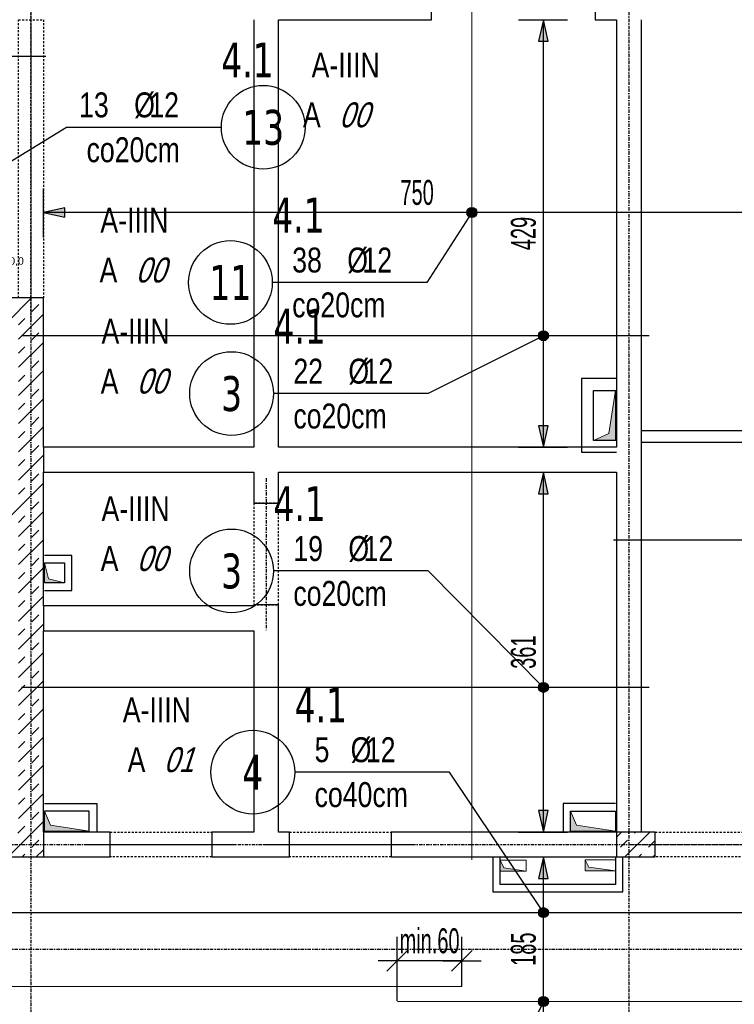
# Model space of a CAD drawing. Header units: millimetres. Extents: x -9392 to -3267, y -12126 to -7155.
# Tile 19 of 31: x -7360 to -6643, y -9178 to -8191. Entities that reach past the tile are written whole.
import ezdxf
from ezdxf.enums import TextEntityAlignment as Align

# ---------------------------------------------------------------- set-up
doc = ezdxf.new("R2010")
doc.units = ezdxf.units.MM
doc.header["$LTSCALE"] = 10
doc.linetypes.add('MO', pattern=[0.7, 0.35, -0.17, 0.01, -0.17])
doc.linetypes.add('MP', pattern=[0.36, 0.2, -0.16])
for name, color, linetype in [('BA_szr', 1, 'Continuous'), ('BA_wym', 1, 'Continuous'), ('BD_lpm', 1, 'MP'), ('BD_osm', 1, 'MO'), ('BD_wic', 1, 'Continuous'), ('BD_wig', 3, 'Continuous'), ('BZ_odn', 1, 'Continuous'), ('BZ_opi1', 7, 'Continuous'), ('BZ_opi2', 4, 'Continuous'), ('BZ_P_wid', 3, 'Continuous'), ('BZ_wym', 1, 'Continuous')]:
    doc.layers.add(name, color=color, linetype=linetype)
doc.layers.add('BZ_pom', color=6, linetype='Continuous', plot=False)
doc.layers.add('Nowe_A-Przebicia_Nr_pióra__1', color=7, linetype='Continuous', lineweight=13)
doc.layers.add('Nowe_A-Ściany-Zewnętrzne_Nr_pióra__47', color=7, linetype='Continuous', lineweight=15)
doc.layers.add('Nowe_A-Przebicia_Nr_pióra__102', color=7, linetype='Continuous', lineweight=5, true_color=0xcccccc)
doc.styles.add('BIKTBG', font='tahoma.ttf', dxfattribs={"width": 0.85})
doc.styles.add('BIKTS', font='bikromsw.shx', dxfattribs={"width": 0.8})
doc.styles.add('BIKWYM', font='bikromsw.shx', dxfattribs={"width": 0.6})
doc.styles.add('STYL_AUTOMATYCZNY_1', font='arial.ttf')
doc.dimstyles.new('BA_KR_100_cm', dxfattribs={"dimtxt": 25, "dimasz": 1.666667, "dimexe": 24, "dimexo": 0, "dimgap": 0, "dimtad": 0, "dimdec": 1, "dimrnd": 0.5, "dimzin": 9, "dimdsep": 46, "dimtxsty": 'BIKWYM', "dimblk": 'WYM-KR', "dimcen": 0, "dimdle": 20, "dimclrd": 256, "dimclre": 256, "dimclrt": 2, "dimadec": 0, "dimazin": 0, "dimtfac": 0.033333, "dimtdec": 1, "dimtmove": 0, "dimatfit": 3, "dimldrblk": 'WYM-KR', "dimfxl": 25, "dimfxlon": 1, "dimtvp": 0.8, "dimtolj": 1, "dimarcsym": 0})
doc.dimstyles.new('BZ_KP_100_cm', dxfattribs={"dimtxt": 25, "dimasz": 1.666667, "dimexe": 24, "dimexo": 0, "dimgap": 0, "dimtad": 0, "dimdec": 1, "dimrnd": 0.5, "dimzin": 9, "dimdsep": 46, "dimtxsty": 'BIKWYM', "dimblk": 'WYM-KR', "dimblk1": 'WYM-KP', "dimblk2": 'WYM-KP', "dimsah": 1, "dimcen": 0, "dimdle": 20, "dimclrd": 256, "dimclre": 256, "dimclrt": 7, "dimadec": 0, "dimazin": 0, "dimtfac": 0.033333, "dimtdec": 1, "dimtmove": 0, "dimatfit": 3, "dimldrblk": 'WYM-KP', "dimfxl": 1, "dimtvp": 0.8, "dimtolj": 1, "dimarcsym": 0})
doc.dimstyles.new('BZ_KR_100_cm', dxfattribs={"dimtxt": 25, "dimasz": 1.666667, "dimexe": 24, "dimexo": 0, "dimgap": 0, "dimtad": 0, "dimdec": 1, "dimrnd": 0.5, "dimzin": 9, "dimdsep": 46, "dimtxsty": 'BIKWYM', "dimblk": 'WYM-KR', "dimcen": 0, "dimdle": 20, "dimclrd": 256, "dimclre": 256, "dimclrt": 7, "dimadec": 0, "dimazin": 0, "dimtfac": 0.033333, "dimtdec": 1, "dimtmove": 0, "dimatfit": 3, "dimldrblk": 'WYM-KR', "dimfxl": 1, "dimtvp": 0.8, "dimtolj": 1, "dimarcsym": 0})
doc.dimstyles.new('BZ_ST_100_cm', dxfattribs={"dimtxt": 25, "dimasz": 1.666667, "dimexe": 24, "dimexo": 0, "dimgap": 0, "dimtad": 0, "dimdec": 1, "dimrnd": 0.5, "dimdsep": 46, "dimtxsty": 'BIKWYM', "dimblk": 'WYM-ST', "dimcen": 0, "dimdle": 20, "dimclrd": 256, "dimclre": 256, "dimclrt": 7, "dimadec": 0, "dimazin": 0, "dimtfac": 0.033333, "dimtdec": 1, "dimtix": 1, "dimtmove": 2, "dimatfit": 3, "dimldrblk": 'WYM-ST', "dimfxl": 25, "dimfxlon": 1, "dimtvp": 0.8, "dimtolj": 1, "dimtzin": 0, "dimarcsym": 0})

# ---------------------------------------------------------------- blocks, each defined once
blk = doc.blocks.new('WYM-KR')
at = {"color": 7, "linetype": 'ByBlock'}
blk.add_line((6.24, 6.24), (-6.24, -6.24), dxfattribs=at)
at = {"linetype": 'ByBlock'}
blk.add_line((11.52, 0), (-11.52, 0), dxfattribs=at)
blk = doc.blocks.new('*D124')
at = {"layer": 'BA_wym', "lineweight": -2}
for p, q in [((-5600.39, -8114.57), (-5551.39, -8114.57)), ((-5575.39, -8116.23), (-5575.39, -10159.9)), ((-5600.39, -10161.57), (-5551.39, -10161.57))]:
    blk.add_line(p, q, dxfattribs=at)
at = {"layer": 'Defpoints', "color": 0}
for p in [(-6736.39, -8114.57), (-6046.39, -10161.57), (-5575.39, -10161.57)]:
    blk.add_point(p, dxfattribs=at)
at = {"layer": 'BA_wym', "lineweight": -2, "xscale": 1.666666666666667, "yscale": 1.666666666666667, "zscale": 1.666666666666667}
for p, rotation in [((-5575.39, -8114.57), 90), ((-5575.39, -10161.57), 270)]:
    blk.add_blockref('WYM-KR', p, dxfattribs=dict(at, rotation=rotation))
at = {"layer": 'BA_wym', "color": 2, "insert": (-5595.39, -9138.07), "char_height": 25, "attachment_point": 5, "rotation": 90, "style": 'BIKWYM'}
blk.add_mtext('\\A1;2047', dxfattribs=at)
blk = doc.blocks.new('*D130')
at = {"layer": 'BA_wym', "lineweight": -2}
for p, q in [((-8822.39, -10527.02), (-8822.39, -10591.02)), ((-5875.39, -10527.02), (-5875.39, -10591.02)), ((-8820.72, -10567.02), (-5877.06, -10567.02))]:
    blk.add_line(p, q, dxfattribs=at)
at = {"layer": 'Defpoints', "color": 0}
for p in [(-8822.39, -9063.07), (-5875.39, -9063.07), (-5875.39, -10567.02)]:
    blk.add_point(p, dxfattribs=at)
at = {"layer": 'BA_wym', "lineweight": -2, "xscale": 1.666666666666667, "yscale": 1.666666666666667, "zscale": 1.666666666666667, "rotation": 180}
blk.add_blockref('WYM-KR', (-8822.39, -10567.02), dxfattribs=at)
at = {"layer": 'BA_wym', "lineweight": -2, "xscale": 1.666666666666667, "yscale": 1.666666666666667, "zscale": 1.666666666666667}
blk.add_blockref('WYM-KR', (-5875.39, -10567.02), dxfattribs=at)
at = {"layer": 'BA_wym', "color": 2, "insert": (-7348.89, -10547.02), "char_height": 25, "attachment_point": 5, "style": 'BIKWYM'}
blk.add_mtext('\\A1;2947', dxfattribs=at)
blk = doc.blocks.new('*D175')
at = {"layer": 'BA_wym', "lineweight": -2}
for p, q in [((-6748.89, -7714.57), (-6748.89, -7650.57)), ((-6598.89, -7714.57), (-6598.89, -7650.57)), ((-6747.22, -7674.57), (-6600.56, -7674.57))]:
    blk.add_line(p, q, dxfattribs=at)
at = {"layer": 'Defpoints', "color": 0}
for p in [(-6598.89, -7674.57), (-6748.89, -8165.57), (-6598.89, -8448.7)]:
    blk.add_point(p, dxfattribs=at)
at = {"layer": 'BA_wym', "lineweight": -2, "xscale": 1.666666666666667, "yscale": 1.666666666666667, "zscale": 1.666666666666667, "rotation": 180}
blk.add_blockref('WYM-KR', (-6748.89, -7674.57), dxfattribs=at)
at = {"layer": 'BA_wym', "lineweight": -2, "xscale": 1.666666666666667, "yscale": 1.666666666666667, "zscale": 1.666666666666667}
blk.add_blockref('WYM-KR', (-6598.89, -7674.57), dxfattribs=at)
at = {"layer": 'BA_wym', "color": 2, "insert": (-6673.89, -7654.57), "char_height": 25, "attachment_point": 5, "style": 'BIKWYM'}
blk.add_mtext('\\A1;150', dxfattribs=at)
blk = doc.blocks.new('*D184')
at = {"layer": 'BA_wym', "lineweight": -2}
for p, q in [((-8651.39, -7634.57), (-8651.39, -7570.57)), ((-6046.39, -7634.57), (-6046.39, -7570.57)), ((-8649.72, -7594.57), (-6048.06, -7594.57))]:
    blk.add_line(p, q, dxfattribs=at)
at = {"layer": 'Defpoints', "color": 0}
for p in [(-6046.39, -7594.57), (-6046.39, -8165.57), (-8651.39, -8428.07)]:
    blk.add_point(p, dxfattribs=at)
at = {"layer": 'BA_wym', "lineweight": -2, "xscale": 1.666666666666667, "yscale": 1.666666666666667, "zscale": 1.666666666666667, "rotation": 180}
blk.add_blockref('WYM-KR', (-8651.39, -7594.57), dxfattribs=at)
at = {"layer": 'BA_wym', "lineweight": -2, "xscale": 1.666666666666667, "yscale": 1.666666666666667, "zscale": 1.666666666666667}
blk.add_blockref('WYM-KR', (-6046.39, -7594.57), dxfattribs=at)
at = {"layer": 'BA_wym', "color": 2, "insert": (-7348.89, -7574.57), "char_height": 25, "attachment_point": 5, "style": 'BIKWYM'}
blk.add_mtext('\\A1;2605', dxfattribs=at)
blk = doc.blocks.new('*D186')
at = {"layer": 'BA_wym', "lineweight": -2}
for p, q in [((-8822.39, -7594.57), (-8822.39, -7530.57)), ((-5875.39, -7594.57), (-5875.39, -7530.57)), ((-5877.06, -7554.57), (-8820.72, -7554.57))]:
    blk.add_line(p, q, dxfattribs=at)
at = {"layer": 'Defpoints', "color": 0}
for p in [(-8822.39, -7554.57), (-8822.39, -8428.07), (-5875.39, -8428.07)]:
    blk.add_point(p, dxfattribs=at)
at = {"layer": 'BA_wym', "lineweight": -2, "xscale": 1.666666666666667, "yscale": 1.666666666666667, "zscale": 1.666666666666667, "rotation": 180}
blk.add_blockref('WYM-KR', (-8822.39, -7554.57), dxfattribs=at)
at = {"layer": 'BA_wym', "lineweight": -2, "xscale": 1.666666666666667, "yscale": 1.666666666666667, "zscale": 1.666666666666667}
blk.add_blockref('WYM-KR', (-5875.39, -7554.57), dxfattribs=at)
at = {"layer": 'BA_wym', "color": 2, "insert": (-7348.89, -7534.57), "char_height": 25, "attachment_point": 5, "style": 'BIKWYM'}
blk.add_mtext('\\A1;2947', dxfattribs=at)
blk = doc.blocks.new('*D200')
at = {"layer": 'BA_wym', "lineweight": -2}
for p, q in [((-5560.39, -7994.55), (-5511.39, -7994.55)), ((-5535.39, -7996.22), (-5535.39, -10159.9)), ((-5560.39, -10161.57), (-5511.39, -10161.57))]:
    blk.add_line(p, q, dxfattribs=at)
at = {"layer": 'Defpoints', "color": 0}
for p in [(-6730.39, -7994.55), (-6046.39, -10161.57), (-5535.39, -10161.57)]:
    blk.add_point(p, dxfattribs=at)
at = {"layer": 'BA_wym', "lineweight": -2, "xscale": 1.666666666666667, "yscale": 1.666666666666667, "zscale": 1.666666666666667}
for p, rotation in [((-5535.39, -7994.55), 90), ((-5535.39, -10161.57), 270)]:
    blk.add_blockref('WYM-KR', p, dxfattribs=dict(at, rotation=rotation))
at = {"layer": 'BA_wym', "color": 2, "insert": (-5555.39, -9078.06), "char_height": 25, "attachment_point": 5, "rotation": 90, "style": 'BIKWYM'}
blk.add_mtext('\\A1;2167', dxfattribs=at)
blk = doc.blocks.new('WYM-ST')
blk.add_hatch(color=256).paths.add_polyline_path([(-13, 2.88), (0, 0), (-13, -2.88)])
blk.add_lwpolyline([(0, 0), (-13, 2.88), (-13, -2.88), (0, 0)])
blk = doc.blocks.new('*D222')
at = {"layer": 'BA_wym', "lineweight": -2}
for p, q in [((-6859.63, -8644.57), (-6810.63, -8644.57)), ((-6834.63, -9003.9), (-6834.63, -8646.23)), ((-6859.63, -9005.57), (-6810.63, -9005.57))]:
    blk.add_line(p, q, dxfattribs=at)
at = {"layer": 'Defpoints', "color": 0}
for p in [(-7016.55, -8644.57), (-6834.63, -8644.57), (-7016.55, -9005.57)]:
    blk.add_point(p, dxfattribs=at)
at = {"layer": 'BA_wym', "lineweight": -2, "xscale": 1.666666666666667, "yscale": 1.666666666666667, "zscale": 1.666666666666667}
for p, rotation in [((-6834.63, -8644.57), 90), ((-6834.63, -9005.57), 270)]:
    blk.add_blockref('WYM-ST', p, dxfattribs=dict(at, rotation=rotation))
at = {"layer": 'BA_wym', "color": 7, "insert": (-6854.63, -8825.07), "char_height": 25, "attachment_point": 5, "rotation": 90, "style": 'BIKWYM'}
blk.add_mtext('\\A1;361', dxfattribs=at)
blk = doc.blocks.new('*D224')
at = {"layer": 'BA_wym', "lineweight": -2}
for p, q in [((-6859.63, -9030.57), (-6810.63, -9030.57)), ((-6834.63, -9213.9), (-6834.63, -9032.23)), ((-6859.63, -9215.57), (-6810.63, -9215.57))]:
    blk.add_line(p, q, dxfattribs=at)
at = {"layer": 'Defpoints', "color": 0}
for p in [(-7202.37, -9030.57), (-6834.63, -9030.57), (-7202.37, -9215.57)]:
    blk.add_point(p, dxfattribs=at)
at = {"layer": 'BA_wym', "lineweight": -2, "xscale": 1.666666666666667, "yscale": 1.666666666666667, "zscale": 1.666666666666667}
for p, rotation in [((-6834.63, -9030.57), 90), ((-6834.63, -9215.57), 270)]:
    blk.add_blockref('WYM-ST', p, dxfattribs=dict(at, rotation=rotation))
at = {"layer": 'BA_wym', "color": 7, "insert": (-6854.63, -9123.07), "char_height": 25, "attachment_point": 5, "rotation": 90, "style": 'BIKWYM'}
blk.add_mtext('\\A1;185', dxfattribs=at)
blk = doc.blocks.new('WYM-KP')
blk.add_hatch(color=256).paths.add_polyline_path([(3, 0, 1), (-3, 0, 1)])
blk.add_circle((0, 0), 3)
blk = doc.blocks.new('bik_BlkOpPret', base_point=(1524.45, 7050.26))
at = {"layer": 'BZ_opi1', "style": 'BIKTS', "width": 0.6}
for tag, p in [('SZTUK', (1533.83, 7057.76)), ('PRZEDR_FI', (1554.72, 7057.76)), ('PRZEKROJ', (1563.29, 7057.76)), ('DLUGOSC', (1568.65, 7024.01)), ('PRZEDR_L', (1533.83, 7024.01)), ('UWAGA', (1533.83, 6997.76))]:
    blk.add_attdef(tag, p, '', height=18.75, dxfattribs=at)
at = {"layer": 'BZ_opi2', "style": 'BIKTBG', "width": 0.6}
blk.add_attdef('NUMER', text='', height=26.25, dxfattribs=at).set_placement((1620.77, 7050.26), align=Align.MIDDLE_CENTER)
at = {"layer": 'BZ_pom', "width": 0.6}
for tag, p, height, style in [('POZYCJA', (1589.27, 7087.76), 26.25, 'BIKTBG'), ('GATUNEK', (1630.22, 7087.76), 18.75, 'BIKTS'), ('METODA_L', (1639.09, 7050.26), 18.75, 'BIKTS'), ('EURO_KOD', (1663.74, 7050.26), 18.75, 'BIKTS')]:
    blk.add_attdef(tag, p, '', height=height, dxfattribs=dict(at, style=style))
at = {"layer": 'BZ_wym', "width": 0.6}
for tag, p, height, style, flags in [('PRZEDR_NR', (1533.83, 6969.63), 26.25, 'BIKTBG', 1), ('PRZEDR_SZT', (1533.83, 6941.51), 18.75, 'BIKTS', 1), ('TYP_PRETA', (1533.83, 6913.38), 18.75, 'BIKTS', 3), ('EURO_KOD_SEGMENTY', (1567.58, 6885.26), 18.75, 'BIKTS', 3), ('HAK_1', (1533.83, 6857.13), 18.75, 'BIKTS', 3), ('HAK_2', (1533.83, 6829.01), 18.75, 'BIKTS', 3), ('ID', (1533.83, 6800.88), 18.75, 'BIKTS', 3), ('ID_C', (1533.83, 6772.76), 18.75, 'BIKTS', 3), ('b_atr_0', (1533.83, 6744.63), 18.75, 'BIKTS', 3)]:
    blk.add_attdef(tag, p, '', height=height, dxfattribs=dict(at, style=style, flags=flags))
blk = doc.blocks.new('*D226')
at = {"layer": 'BZ_wym', "lineweight": -2}
for p, q in [((-6981.39, -9174.77), (-6981.39, -9110.77)), ((-6916.39, -9160.55), (-6916.39, -9110.77)), ((-6983.06, -9134.77), (-6984.72, -9134.77)), ((-6916.39, -9134.77), (-6981.39, -9134.77)), ((-6914.72, -9134.77), (-6913.06, -9134.77))]:
    blk.add_line(p, q, dxfattribs=at)
at = {"layer": 'Defpoints', "color": 0}
for p in [(-6981.39, -9134.77), (-6916.39, -9160.55), (-6981.39, -9175.55)]:
    blk.add_point(p, dxfattribs=at)
at = {"layer": 'BZ_wym', "lineweight": -2, "xscale": 1.666666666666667, "yscale": 1.666666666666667, "zscale": 1.666666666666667}
blk.add_blockref('WYM-KR', (-6981.39, -9134.77), dxfattribs=at)
at = {"layer": 'BZ_wym', "lineweight": -2, "xscale": 1.666666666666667, "yscale": 1.666666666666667, "zscale": 1.666666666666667, "rotation": 180}
blk.add_blockref('WYM-KR', (-6916.39, -9134.77), dxfattribs=at)
at = {"layer": 'BZ_wym', "color": 7, "insert": (-6948.89, -9114.77), "char_height": 25, "attachment_point": 5, "style": 'BIKWYM'}
blk.add_mtext('\\A1;\\Fbikromsw.shx|c1;min.60', dxfattribs=at)
blk = doc.blocks.new('*D239')
at = {"layer": 'BA_wym', "lineweight": -2}
for p, q in [((-7336.39, -8409.01), (-7336.39, -8360.01)), ((-6586.39, -8409.01), (-6586.39, -8360.01)), ((-6588.06, -8384.01), (-7334.72, -8384.01))]:
    blk.add_line(p, q, dxfattribs=at)
at = {"layer": 'Defpoints', "color": 0}
for p in [(-7336.39, -8384.01), (-7336.39, -9010.99), (-6586.39, -9010.99)]:
    blk.add_point(p, dxfattribs=at)
at = {"layer": 'BA_wym', "lineweight": -2, "xscale": 1.666666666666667, "yscale": 1.666666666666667, "zscale": 1.666666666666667}
for p, rotation in [((-7336.39, -8384.01), 179.99999927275), ((-6586.39, -8384.01), 359.99999927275)]:
    blk.add_blockref('WYM-ST', p, dxfattribs=dict(at, rotation=rotation))
at = {"layer": 'BA_wym', "color": 7, "insert": (-6961.39, -8364.01), "char_height": 25, "attachment_point": 5, "rotation": 360, "style": 'BIKWYM'}
blk.add_mtext('\\A1;750', dxfattribs=at)
blk = doc.blocks.new('*D241')
at = {"layer": 'BA_wym', "lineweight": -2}
for p, q in [((-6859.63, -8190.57), (-6810.63, -8190.57)), ((-6834.63, -8617.9), (-6834.63, -8192.23)), ((-6859.63, -8619.57), (-6810.63, -8619.57))]:
    blk.add_line(p, q, dxfattribs=at)
at = {"layer": 'Defpoints', "color": 0}
for p in [(-7016.54, -8190.57), (-6834.63, -8190.57), (-7016.55, -8619.57)]:
    blk.add_point(p, dxfattribs=at)
at = {"layer": 'BA_wym', "lineweight": -2, "xscale": 1.666666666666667, "yscale": 1.666666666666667, "zscale": 1.666666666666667}
for p, rotation in [((-6834.63, -8190.57), 90), ((-6834.63, -8619.57), 270)]:
    blk.add_blockref('WYM-ST', p, dxfattribs=dict(at, rotation=rotation))
at = {"layer": 'BA_wym', "color": 7, "insert": (-6854.63, -8405.07), "char_height": 25, "attachment_point": 5, "rotation": 90, "style": 'BIKWYM'}
blk.add_mtext('\\A1;429', dxfattribs=at)

msp = doc.modelspace()

# ---------------------------------------------------------------- hatches: boundary and pattern name
at = {"layer": 'BA_szr'}
h = msp.add_hatch(dxfattribs=at)
h.set_pattern_fill('BIK_ZELBET', color=256, scale=100, angle=45, pattern_type=2)
h.set_pattern_definition([(45, (-14100.836, -11516.913), (-14.142136, 14.142136), []), (45, (-14107.907, -11509.842), (-14.142136, 14.142136), [10, -10])])
h.paths.add_polyline_path([(-7752.39, -8494.57), (-7636.39, -8494.57), (-7636.39, -8503.56), (-7611.39, -8503.56), (-7611.39, -8494.57), (-7361.39, -8494.57), (-7361.39, -8668.57), (-7611.39, -8668.57), (-7611.39, -8621.56), (-7636.39, -8621.56), (-7636.43, -8668.57), (-7735.39, -8668.57), (-7735.39, -8693.57), (-7361.39, -8693.57), (-7361.39, -9005.57), (-7752.39, -9005.57), (-7752.39, -9030.57), (-7336.39, -9030.57), (-7336.39, -9005.57), (-7336.39, -8469.57), (-7361.39, -8469.57), (-7752.39, -8469.57)])
h = msp.add_hatch(dxfattribs=at)
h.set_pattern_fill('BIK_ZELBET', color=256, scale=100, angle=45, pattern_type=2)
h.set_pattern_definition([(45, (-18375.167, -10074.417), (-14.142136, 14.142136), []), (45, (-18382.238, -10067.346), (-14.142136, 14.142136), [10, -10])])
h.paths.add_polyline_path([(-6761.39, -9030.57), (-6722.39, -9030.57), (-6722.39, -9005.57), (-6761.39, -9005.57)])
at = {"layer": 'Nowe_A-Przebicia_Nr_pióra__102', "linetype": 'Continuous', "lineweight": 5, "true_color": 0xcccccc}
for points in [[(-6784.39, -8612.57), (-6762.39, -8612.57), (-6762.39, -8562.57), (-6769.09, -8605.86)], [(-7315.39, -8755.57), (-7335.39, -8755.57), (-7335.39, -8735.57), (-7331.35, -8751.53)], [(-7290.39, -9004.57), (-7335.39, -9004.57), (-7335.39, -8984.57), (-7329.33, -8998.5)], [(-6762.39, -9004.57), (-6807.39, -9004.57), (-6807.39, -8984.57), (-6801.33, -8998.5)], [(-6851.89, -9044.79), (-6877.89, -9044.79), (-6877.89, -9033.79), (-6874.47, -9041.37)], [(-6762.39, -9044.54), (-6792.89, -9044.54), (-6792.89, -9033.54), (-6789.19, -9040.84)]]:
    msp.add_hatch(color=254, dxfattribs=at).paths.add_polyline_path(points)

# ---------------------------------------------------------------- linework, layer by layer
at = {"layer": 'BD_lpm'}
msp.add_lwpolyline([(-7336.39, -8190.57), (-7336.39, -8469.57), (-7361.39, -8469.57), (-7361.39, -8190.57), (-7336.39, -8190.57)], dxfattribs=at)
for points in [[(-7125.39, -8777.56), (-7100.39, -8777.56), (-7100.39, -8675.56), (-7125.39, -8675.56)], [(-7167.4, -9030.57), (-7269.4, -9030.57), (-7269.4, -9005.57), (-7167.4, -9005.57)], [(-6987.39, -9030.57), (-7089.39, -9030.57), (-7089.39, -9005.57), (-6987.39, -9005.57)], [(-6622.39, -9030.57), (-6722.39, -9030.57), (-6722.39, -9005.57), (-6622.39, -9005.57)]]:
    msp.add_lwpolyline(points, close=True, dxfattribs=at)
at = {"layer": 'BD_osm', "color": 5}
for p, q in [((-7348.89, -8165.57), (-7348.89, -8494.57)), ((-7112.89, -8650.56), (-7112.89, -8803.56)), ((-7294.4, -9018.07), (-7142.4, -9018.07)), ((-7114.39, -9018.07), (-6962.39, -9018.07)), ((-6747.39, -9018.07), (-6597.39, -9018.07))]:
    msp.add_line(p, q, dxfattribs=at)
at = {"layer": 'BD_osm'}
for points in [[(-7348.89, -7454.57), (-7348.89, -10667.02)], [(-6748.89, -7454.57), (-6748.89, -10667.02)], [(-9262.39, -9018.07), (-5435.39, -9018.07)], [(-9262.39, -9123.07), (-5435.39, -9123.07)]]:
    msp.add_lwpolyline(points, dxfattribs=at)
at = {"layer": 'BD_wic', "color": 8}
for points in [[(-6736.39, -8614.57), (-6452.89, -8614.57), (-6452.89, -8531.07), (-6464.39, -8531.07), (-6464.39, -8603.07), (-6736.39, -8603.07)], [(-6761.39, -8550.57), (-6796.39, -8550.57), (-6796.39, -8624.57), (-6761.39, -8624.57)], [(-6761.39, -8612.57), (-6784.39, -8612.57), (-6784.39, -8562.57), (-6761.39, -8562.57)], [(-7335.39, -8763.07), (-7307.89, -8763.07), (-7307.89, -8728.07), (-7335.39, -8728.07)], [(-7335.39, -8735.57), (-7315.39, -8735.57), (-7315.39, -8755.57), (-7335.39, -8755.57)], [(-7335.39, -8977.07), (-7282.89, -8977.07), (-7282.89, -9004.57)], [(-6762.39, -8977.07), (-6814.89, -8977.07), (-6814.89, -9004.57)], [(-7290.39, -9004.57), (-7290.39, -8984.57), (-7335.39, -8984.57)], [(-6807.39, -9004.57), (-6807.39, -8984.57), (-6762.39, -8984.57)], [(-6885.39, -9031.57), (-6885.39, -9065.57), (-6754.87, -9065.57), (-6754.87, -9031.57)], [(-6762.39, -9031.57), (-6762.37, -9058.07), (-6877.89, -9058.07), (-6877.89, -9031.57)]]:
    msp.add_lwpolyline(points, dxfattribs=at)
at = {"layer": 'BD_wig'}
for points in [[(-6782.89, -8165.57), (-6782.89, -8190.57), (-6761.39, -8190.57), (-6761.39, -8619.57), (-7100.39, -8619.57), (-7100.39, -8190.57), (-6946.89, -8190.57), (-6946.89, -8165.57)], [(-7752.39, -9030.57), (-7269.4, -9030.57), (-7269.4, -9005.57), (-7336.39, -9005.57), (-7336.39, -8803.56), (-7125.39, -8803.56), (-7125.39, -9005.57), (-7167.4, -9005.57), (-7167.4, -9030.57), (-7089.39, -9030.57), (-7089.39, -9005.57), (-7100.39, -9005.57), (-7100.39, -8777.56), (-7125.39, -8777.56), (-7125.39, -8778.56), (-7336.39, -8778.56), (-7336.39, -8644.57), (-7125.39, -8644.57), (-7125.39, -8675.56), (-7100.39, -8675.56), (-7100.39, -8644.57), (-6761.39, -8644.57), (-6761.39, -9005.57), (-6987.39, -9005.57), (-6987.39, -9030.57), (-6722.39, -9030.57), (-6722.39, -9005.57), (-6736.39, -9005.57), (-6736.39, -8190.57)], [(-7125.39, -8190.57), (-7125.39, -8619.57), (-7336.39, -8619.57), (-7336.39, -8469.57), (-7611.39, -8469.56)], [(-7336.39, -8619.57), (-7336.39, -8644.57)], [(-7336.39, -8778.56), (-7336.39, -8803.56)], [(-7336.39, -9005.57), (-7336.39, -9030.57)]]:
    msp.add_lwpolyline(points, dxfattribs=at)
msp.add_lwpolyline([(-6761.39, -9030.57), (-6722.39, -9030.57), (-6722.39, -9005.57), (-6761.39, -9005.57)], close=True, dxfattribs=at)
at = {"layer": 'BZ_odn'}
for centre in [(-7115.84, -8298.53), (-7148.72, -8454.19), (-7147.56, -8565.64), (-7147.56, -8743.62), (-7126.25, -8945.45)]:
    msp.add_circle(centre, 42, dxfattribs=at)
at = {"layer": 'BZ_P_wid', "const_width": 1.2}
for points in [[(-6906.45, -9033.57), (-6906.45, -8168.57)], [(-7963.89, -8227.39), (-7333.89, -8227.39)], [(-7358.39, -8507.64), (-6728.39, -8507.64)], [(-6049.39, -8712.56), (-6764.39, -8712.56)], [(-7358.39, -8860.42), (-6728.39, -8860.42)], [(-6581.39, -9086.39), (-7781.39, -9086.39)], [(-8116.39, -9160.55), (-6916.39, -9160.55)], [(-6981.39, -9175.55), (-6581.39, -9175.55)]]:
    msp.add_lwpolyline(points, dxfattribs=at)
at = {"layer": 'Nowe_A-Przebicia_Nr_pióra__1', "color": 7, "linetype": 'Continuous', "lineweight": 13}
for p, q in [((-6769.09, -8605.86), (-6762.39, -8562.57)), ((-6762.39, -8612.57), (-6762.39, -8562.57)), ((-6784.39, -8612.57), (-6769.09, -8605.86)), ((-7331.35, -8751.53), (-7335.39, -8735.57)), ((-7335.39, -8735.57), (-7315.39, -8735.57)), ((-7335.39, -8755.57), (-7335.39, -8735.57)), ((-7315.39, -8735.57), (-7315.39, -8755.57)), ((-7315.39, -8755.57), (-7331.35, -8751.53)), ((-7315.39, -8755.57), (-7335.39, -8755.57)), ((-7329.33, -8998.5), (-7335.39, -8984.57)), ((-7335.39, -8984.57), (-7290.39, -8984.57)), ((-7335.39, -9004.57), (-7335.39, -8984.57)), ((-7290.39, -8984.57), (-7290.39, -9004.57)), ((-6801.33, -8998.5), (-6807.39, -8984.57)), ((-6807.39, -8984.57), (-6762.39, -8984.57)), ((-6807.39, -9004.57), (-6807.39, -8984.57)), ((-6762.39, -8984.57), (-6762.39, -9004.57)), ((-7290.39, -9004.57), (-7329.33, -8998.5)), ((-6762.39, -9004.57), (-6801.33, -8998.5)), ((-7290.39, -9004.57), (-7335.39, -9004.57)), ((-6762.39, -9004.57), (-6807.39, -9004.57)), ((-6874.47, -9041.37), (-6877.89, -9033.79)), ((-6877.89, -9033.79), (-6851.89, -9033.79)), ((-6877.89, -9044.79), (-6877.89, -9033.79)), ((-6851.89, -9033.79), (-6851.89, -9044.79)), ((-6789.19, -9040.84), (-6792.89, -9033.54)), ((-6792.89, -9033.54), (-6762.39, -9033.54)), ((-6792.89, -9044.54), (-6792.89, -9033.54)), ((-6762.39, -9033.54), (-6762.39, -9044.54)), ((-6851.89, -9044.79), (-6877.89, -9044.79)), ((-6851.89, -9044.79), (-6874.47, -9041.37)), ((-6762.39, -9044.54), (-6792.89, -9044.54)), ((-6762.39, -9044.54), (-6789.19, -9040.84))]:
    msp.add_line(p, q, dxfattribs=at)
at = {"layer": 'Nowe_A-Ściany-Zewnętrzne_Nr_pióra__47', "color": 7, "linetype": 'Continuous', "lineweight": 15}
for p, q in [((-6784.39, -8562.57), (-6762.39, -8562.57)), ((-6784.39, -8612.57), (-6784.39, -8562.57)), ((-6762.39, -8612.57), (-6784.39, -8612.57))]:
    msp.add_line(p, q, dxfattribs=at)

# ---------------------------------------------------------------- block references
ref = msp.add_blockref('bik_BlkOpPret', (-7313.08, -8298.53))
ref.add_attrib('NUMER', '13', dxfattribs={"layer": 'BZ_opi2', "height": 35, "style": 'BIKTBG', "width": 0.8}).set_placement((-7115.84, -8298.53), align=Align.MIDDLE_CENTER)
ref.add_attrib('POZYCJA', '4.1', (-7157.84, -8248.53), dxfattribs={"layer": 'BZ_pom', "height": 35, "style": 'BIKTBG', "width": 0.8})
ref.add_attrib('SZTUK', '13', (-7300.58, -8288.53), dxfattribs={"layer": 'BZ_opi1', "height": 25, "style": 'BIKTS', "width": 0.8})
ref.add_attrib('GATUNEK', 'A-IIIN', (-7067.26, -8248.53), dxfattribs={"layer": 'BZ_pom', "height": 25, "style": 'BIKTS', "width": 0.8})
ref.add_attrib('PRZEKROJ', '12', (-7230.11, -8288.53), dxfattribs={"layer": 'BZ_opi1', "height": 25, "style": 'BIKTS', "width": 0.8})
ref.add_attrib('UWAGA', 'co20cm', (-7293.08, -8333.53), dxfattribs={"layer": 'BZ_opi1', "height": 25, "style": 'BIKTS', "width": 0.8})
ref.add_attrib('METODA_L', 'A', (-7075.94, -8298.53), dxfattribs={"layer": 'BZ_pom', "height": 25, "style": 'BIKTS', "width": 0.8})
ref.add_attrib('PRZEDR_FI', '%%c', (-7245.34, -8288.53), dxfattribs={"layer": 'BZ_opi1', "height": 25, "style": 'BIKTS', "width": 0.8})
ref.add_attrib('EURO_KOD', '00', (-7039.75, -8298.53), dxfattribs={"layer": 'BZ_pom', "height": 25, "style": 'BIKTS', "oblique": 18, "width": 0.8})
ref = msp.add_blockref('bik_BlkOpPret', (-6951.49, -8454.19), dxfattribs=dict(rotation=7.271689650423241e-07))
ref.add_attrib('NUMER', '11', dxfattribs={"layer": 'BZ_opi2', "height": 35, "rotation": 0, "style": 'BIKTBG', "width": 0.8}).set_placement((-7148.72, -8454.19), align=Align.MIDDLE_CENTER)
ref.add_attrib('POZYCJA', '4.1', (-7106.72, -8404.19), dxfattribs={"layer": 'BZ_pom', "height": 35, "rotation": 0, "style": 'BIKTBG', "width": 0.8})
ref.add_attrib('SZTUK', '38', (-7086.72, -8444.19), dxfattribs={"layer": 'BZ_opi1', "height": 25, "rotation": 0, "style": 'BIKTS', "width": 0.8})
ref.add_attrib('GATUNEK', 'A-IIIN', (-7279.21, -8404.19), dxfattribs={"layer": 'BZ_pom', "height": 25, "rotation": 0, "style": 'BIKTS', "width": 0.8})
ref.add_attrib('PRZEKROJ', '12', (-7016.25, -8444.19), dxfattribs={"layer": 'BZ_opi1', "height": 25, "rotation": 0, "style": 'BIKTS', "width": 0.8})
ref.add_attrib('UWAGA', 'co20cm', (-7086.72, -8489.19), dxfattribs={"layer": 'BZ_opi1', "height": 25, "rotation": 0, "style": 'BIKTS', "width": 0.8})
ref.add_attrib('METODA_L', 'A', (-7280.06, -8454.19), dxfattribs={"layer": 'BZ_pom', "height": 25, "rotation": 0, "style": 'BIKTS', "width": 0.8})
ref.add_attrib('PRZEDR_FI', '%%c', (-7031.49, -8444.19), dxfattribs={"layer": 'BZ_opi1', "height": 25, "rotation": 0, "style": 'BIKTS', "width": 0.8})
ref.add_attrib('EURO_KOD', '00', (-7243.87, -8454.19), dxfattribs={"layer": 'BZ_pom', "height": 25, "rotation": 0, "style": 'BIKTS', "oblique": 18, "width": 0.8})
ref = msp.add_blockref('bik_BlkOpPret', (-6950.33, -8565.64))
ref.add_attrib('NUMER', '3', dxfattribs={"layer": 'BZ_opi2', "height": 35, "style": 'BIKTBG', "width": 0.8}).set_placement((-7147.56, -8565.64), align=Align.MIDDLE_CENTER)
ref.add_attrib('POZYCJA', '4.1', (-7105.56, -8515.64), dxfattribs={"layer": 'BZ_pom', "height": 35, "style": 'BIKTBG', "width": 0.8})
ref.add_attrib('SZTUK', '22', (-7085.56, -8555.64), dxfattribs={"layer": 'BZ_opi1', "height": 25, "style": 'BIKTS', "width": 0.8})
ref.add_attrib('GATUNEK', 'A-IIIN', (-7278.05, -8515.64), dxfattribs={"layer": 'BZ_pom', "height": 25, "style": 'BIKTS', "width": 0.8})
ref.add_attrib('PRZEKROJ', '12', (-7015.09, -8555.64), dxfattribs={"layer": 'BZ_opi1', "height": 25, "style": 'BIKTS', "width": 0.8})
ref.add_attrib('UWAGA', 'co20cm', (-7085.56, -8600.64), dxfattribs={"layer": 'BZ_opi1', "height": 25, "style": 'BIKTS', "width": 0.8})
ref.add_attrib('METODA_L', 'A', (-7278.9, -8565.64), dxfattribs={"layer": 'BZ_pom', "height": 25, "style": 'BIKTS', "width": 0.8})
ref.add_attrib('PRZEDR_FI', '%%c', (-7030.33, -8555.64), dxfattribs={"layer": 'BZ_opi1', "height": 25, "style": 'BIKTS', "width": 0.8})
ref.add_attrib('EURO_KOD', '00', (-7242.71, -8565.64), dxfattribs={"layer": 'BZ_pom', "height": 25, "style": 'BIKTS', "oblique": 18, "width": 0.8})
ref = msp.add_blockref('bik_BlkOpPret', (-6950.33, -8743.62))
ref.add_attrib('NUMER', '3', dxfattribs={"layer": 'BZ_opi2', "height": 35, "style": 'BIKTBG', "width": 0.8}).set_placement((-7147.56, -8743.62), align=Align.MIDDLE_CENTER)
ref.add_attrib('POZYCJA', '4.1', (-7105.56, -8693.62), dxfattribs={"layer": 'BZ_pom', "height": 35, "style": 'BIKTBG', "width": 0.8})
ref.add_attrib('SZTUK', '19', (-7085.56, -8733.62), dxfattribs={"layer": 'BZ_opi1', "height": 25, "style": 'BIKTS', "width": 0.8})
ref.add_attrib('GATUNEK', 'A-IIIN', (-7278.05, -8693.62), dxfattribs={"layer": 'BZ_pom', "height": 25, "style": 'BIKTS', "width": 0.8})
ref.add_attrib('PRZEKROJ', '12', (-7015.09, -8733.62), dxfattribs={"layer": 'BZ_opi1', "height": 25, "style": 'BIKTS', "width": 0.8})
ref.add_attrib('UWAGA', 'co20cm', (-7085.56, -8778.62), dxfattribs={"layer": 'BZ_opi1', "height": 25, "style": 'BIKTS', "width": 0.8})
ref.add_attrib('METODA_L', 'A', (-7278.9, -8743.62), dxfattribs={"layer": 'BZ_pom', "height": 25, "style": 'BIKTS', "width": 0.8})
ref.add_attrib('PRZEDR_FI', '%%c', (-7030.33, -8733.62), dxfattribs={"layer": 'BZ_opi1', "height": 25, "style": 'BIKTS', "width": 0.8})
ref.add_attrib('EURO_KOD', '00', (-7242.71, -8743.62), dxfattribs={"layer": 'BZ_pom', "height": 25, "style": 'BIKTS', "oblique": 18, "width": 0.8})
ref = msp.add_blockref('bik_BlkOpPret', (-6929.01, -8945.45))
ref.add_attrib('NUMER', '4', dxfattribs={"layer": 'BZ_opi2', "height": 35, "style": 'BIKTBG', "width": 0.8}).set_placement((-7126.25, -8945.45), align=Align.MIDDLE_CENTER)
ref.add_attrib('POZYCJA', '4.1', (-7084.25, -8895.45), dxfattribs={"layer": 'BZ_pom', "height": 35, "style": 'BIKTBG', "width": 0.8})
ref.add_attrib('SZTUK', '5', (-7064.25, -8935.45), dxfattribs={"layer": 'BZ_opi1', "height": 25, "style": 'BIKTS', "width": 0.8})
ref.add_attrib('GATUNEK', 'A-IIIN', (-7256.74, -8895.45), dxfattribs={"layer": 'BZ_pom', "height": 25, "style": 'BIKTS', "width": 0.8})
ref.add_attrib('PRZEKROJ', '12', (-7012.82, -8935.45), dxfattribs={"layer": 'BZ_opi1', "height": 25, "style": 'BIKTS', "width": 0.8})
ref.add_attrib('UWAGA', 'co40cm', (-7064.25, -8980.45), dxfattribs={"layer": 'BZ_opi1', "height": 25, "style": 'BIKTS', "width": 0.8})
ref.add_attrib('METODA_L', 'A', (-7251.87, -8945.45), dxfattribs={"layer": 'BZ_pom', "height": 25, "style": 'BIKTS', "width": 0.8})
ref.add_attrib('PRZEDR_FI', '%%c', (-7028.06, -8935.45), dxfattribs={"layer": 'BZ_opi1', "height": 25, "style": 'BIKTS', "width": 0.8})
ref.add_attrib('EURO_KOD', '01', (-7215.68, -8945.45), dxfattribs={"layer": 'BZ_pom', "height": 25, "style": 'BIKTS', "oblique": 18, "width": 0.8})

# ---------------------------------------------------------------- texts
at = {"layer": 'Nowe_A-Przebicia_Nr_pióra__1', "color": 7, "lineweight": 13, "style": 'STYL_AUTOMATYCZNY_1'}
msp.add_text(' /20,0', height=7.5, dxfattribs=at).set_placement((-7382.3, -8436.36))

# ---------------------------------------------------------------- dimensions: what is measured, and where the dimension line sits
at = {"layer": 'BA_wym'}
for base, p1, p2, override, picture, middle in [((-8822.39, -7554.57), (-5875.39, -8428.07), (-8822.39, -8428.07), {"dimatfit": 1, "dimfxl": 40}, '*D186', (-7348.89, -7534.57)), ((-6046.39, -7594.57), (-8651.39, -8428.07), (-6046.39, -8165.57), {"dimtmove": 1, "dimatfit": 1, "dimfxl": 40}, '*D184', (-7348.89, -7574.57)), ((-6598.89, -7674.57), (-6748.89, -8165.57), (-6598.89, -8448.7), {"dimtmove": 1, "dimatfit": 1, "dimfxl": 40}, '*D175', (-6673.89, -7654.57)), ((-5875.39, -10567.02), (-8822.39, -9063.07), (-5875.39, -9063.07), {"dimatfit": 1, "dimfxl": 40}, '*D130', (-7348.89, -10547.02))]:
    dim = msp.add_linear_dim(base=base, p1=p1, p2=p2, dimstyle='BA_KR_100_cm', override=override, dxfattribs=at)
    dim.commit()
    dim.dimension.update_dxf_attribs({"geometry": picture, "text_midpoint": middle})
for base, p1, p2, angle, dimstyle, override, picture, middle in [((-5535.39, -10161.57), (-6730.39, -7994.55), (-6046.39, -10161.57), 90, 'BA_KR_100_cm', {"dimatfit": 1}, '*D200', (-5555.39, -9078.06)), ((-5575.39, -10161.57), (-6736.39, -8114.57), (-6046.39, -10161.57), 90, 'BA_KR_100_cm', {"dimatfit": 1}, '*D124', (-5595.39, -9138.07)), ((-6834.63, -8190.57), (-7016.55, -8619.57), (-7016.54, -8190.57), 90, 'BZ_ST_100_cm', {"dimrnd": 1, "dimblk": 'WYM-ST'}, '*D241', (-6854.63, -8405.07)), ((-7336.39, -8384.01), (-6586.39, -9010.99), (-7336.39, -9010.99), 360, 'BZ_ST_100_cm', {"dimrnd": 1, "dimblk": 'WYM-ST'}, '*D239', (-6961.39, -8364.01)), ((-6834.63, -8644.57), (-7016.55, -9005.57), (-7016.55, -8644.57), 90, 'BZ_ST_100_cm', {"dimrnd": 1, "dimblk": 'WYM-ST'}, '*D222', (-6854.63, -8825.07)), ((-6834.63, -9030.57), (-7202.37, -9215.57), (-7202.37, -9030.57), 90, 'BZ_ST_100_cm', {"dimrnd": 1, "dimblk": 'WYM-ST'}, '*D224', (-6854.63, -9123.07))]:
    dim = msp.add_linear_dim(base=base, p1=p1, p2=p2, angle=angle, dimstyle=dimstyle, override=override, dxfattribs=at)
    dim.commit()
    dim.dimension.update_dxf_attribs({"geometry": picture, "text_midpoint": middle})
at = {"layer": 'BZ_wym'}
dim = msp.add_linear_dim(base=(-6981.39, -9134.77), p1=(-6916.39, -9160.55), p2=(-6981.39, -9175.55), text='\\Fbikromsw.shx|c1;min.60', dimstyle='BZ_KR_100_cm', override={"dimtxsty": 'BIKWYM', "dimatfit": 1, "dimfxl": 40, "dimfxlon": 1}, dxfattribs=at)
dim.commit()
dim.dimension.update_dxf_attribs({"geometry": '*D226', "text_midpoint": (-6948.89, -9134.77), "dimtype": 160})

# ---------------------------------------------------------------- leaders
at = {"layer": 'BZ_odn'}
for points in [[(-7453.42, -8384.01), (-7313.08, -8298.53), (-7157.84, -8298.53)], [(-6906.45, -8384.01), (-6951.49, -8454.19), (-7106.72, -8454.19)], [(-6834.63, -8507.64), (-6950.33, -8565.64), (-7105.56, -8565.64)], [(-6834.63, -8860.42), (-6950.33, -8743.62), (-7105.56, -8743.62)], [(-6834.63, -9086.39), (-6929.01, -8945.45), (-7084.25, -8945.45)], [(-6834.63, -9175.55), (-6898.72, -9306.97), (-7053.95, -9306.97)]]:
    msp.add_leader(points, dimstyle='BZ_KP_100_cm', dxfattribs=at)

doc.saveas('drawing.dxf')
